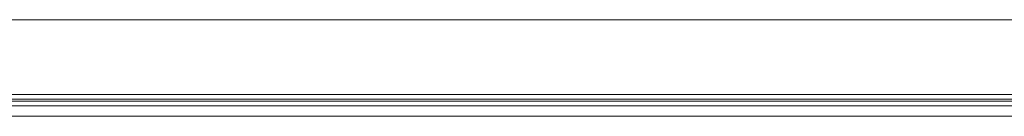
# Model space of a CAD drawing. Extents: x 256490 to 7565828, y -103950 to 5881792.
# Tile 75 of 99: x 281717 to 288853, y -55990 to -55290. Entities that reach past the tile are written whole.
import ezdxf

# ---------------------------------------------------------------- set-up
doc = ezdxf.new("R2010")
doc.units = 0
doc.header["$MEASUREMENT"] = 0
doc.layers.add('linii', color=7, linetype='Continuous', lineweight=15)

msp = doc.modelspace()

# ---------------------------------------------------------------- linework, layer by layer
at = {"layer": 'linii'}
for p, q in [((268637.9, -55866.1, 0), (292387.3, -55866.1, 0)), ((292374.7, -55832.6, 0), (268650.3, -55832.4, 0)), ((268623, -55915.1, 0), (292402.2, -55915.1, 0)), ((268634.3, -55880.3, 0), (292390.9, -55880.3, 0)), ((294202, -55990, 0), (266879.4, -55990, 0))]:
    msp.add_line(p, q, dxfattribs=at)
msp.add_lwpolyline([(292410.4, -55290), (294202, -55290), (294202, -55990), (266802, -55990), (266802, -55290), (291197, -55290)], dxfattribs=at)

doc.saveas('drawing.dxf')
